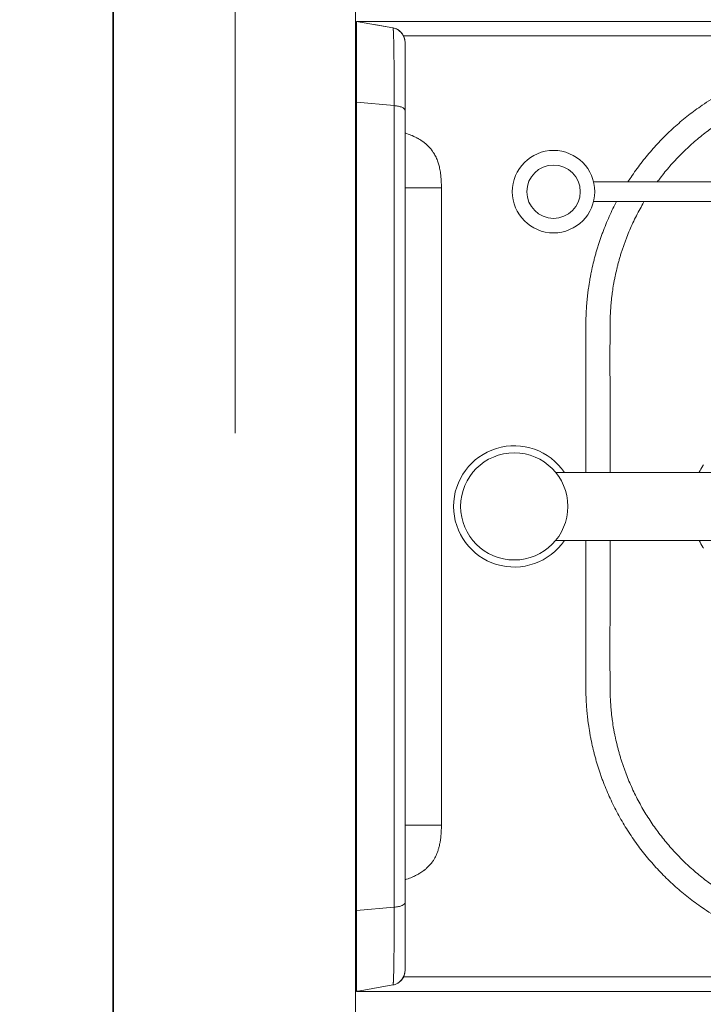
# Model space of a CAD drawing. Header units: centimetres. Extents: x 100159 to 225226, y -81380 to -23241.
# Tile 20 of 139: x 200371 to 200399, y -65365 to -65324. Entities that reach past the tile are written whole.
import ezdxf
from ezdxf.xclip import XClip

# ---------------------------------------------------------------- set-up
doc = ezdxf.new("R2010")
doc.units = ezdxf.units.CM
doc.header["$XCLIPFRAME"] = 2
doc.linetypes.add('ACAD_ISO10W100', pattern=[18, 12, -3, 0, -3])
doc.layers.get('0').update_dxf_attribs({"lineweight": 5})
for name, color, linetype, lineweight in [('10', 252, 'Continuous', 5), ('DDL- CLOISONS DOUBLAGES', 1, 'Continuous', 5), ('DDL-TRAIT AXES', 1, 'ACAD_ISO10W100', 5)]:
    doc.layers.add(name, color=color, linetype=linetype, lineweight=lineweight)
doc.layers.add('23', color=63, linetype='Continuous')
doc.layers.add('DDL-PLAN MASSE PAYSAGE', color=7, linetype='Continuous')

# ---------------------------------------------------------------- blocks, each defined once
blk = doc.blocks.new('A$C601B608D')
blk.add_lwpolyline([(0, 300), (5, 300), (5, 400), (0, 400)], close=True)
blk = doc.blocks.new('Lave mains à commande non manuelle')
at = {"color": 0}
for p, q in [((-200.95, 0), (-200.95, -303.32)), ((-200.95, 0), (-200.73, -1.22)), ((-198.29, -15.04), (-200.95, 0)), ((-200.95, 0), (-200.95, 0)), ((-200.95, 0), (199.05, 0)), ((-166.22, -15.55), (-167.61, 0)), ((165.72, 0), (164.33, -15.55)), ((199.05, 0), (196.4, -15.04)), ((199.04, -0.1), (199.06, 0)), ((199.05, -303.32), (199.05, 0)), ((198.83, -1.25), (199.02, -0.22)), ((199.02, -0.22), (199.04, -0.1)), ((-199.63, -7.49), (-198.29, -15.04)), ((-199.62, -7.49), (-198.29, -15.04)), ((196.4, -15.04), (197.74, -7.49)), ((196.4, -15.04), (197.74, -7.49)), ((-198.29, -15.04), (-198.29, -15.04)), ((-198.29, -15.04), (-198.22, -15.39)), ((-198.29, -15.04), (-198.29, -15.04)), ((-198.29, -15.04), (-198.29, -15.04)), ((164.33, -15.55), (-166.22, -15.55)), ((196.33, -15.39), (196.4, -15.04)), ((196.4, -15.04), (196.4, -15.04)), ((196.4, -15.04), (196.4, -15.04)), ((196.4, -15.04), (196.4, -15.04)), ((-197.82, -16.53), (-197.34, -17.38)), ((-197.34, -17.38), (-196.05, -18.75)), ((-196.5, -18.3), (-195.85, -18.86)), ((-196.37, -18.41), (-196.14, -18.61)), ((-196.05, -18.75), (-194.35, -19.67)), ((-194.95, -303.32), (-194.95, -19.35)), ((-194.95, -19.35), (-194.95, -33.88)), ((-194.35, -19.67), (-192.38, -20)), ((190.5, -20), (-192.39, -20)), ((-192.37, -20), (-192.38, -20)), ((-132.38, -20), (-132.38, -35)), ((-24.65, -20), (-24.65, -20.05)), ((-11.24, -20.05), (-24.65, -20.05)), ((-23.79, -20), (-23.79, -20.05)), ((-23.71, -20.05), (-23.71, -20.1)), ((-20.51, -20.1), (-23.71, -20.1)), ((-23.1, -20.05), (-23.1, -20.1)), ((-21.12, -20.05), (-21.12, -20.1)), ((-20.51, -20.05), (-20.51, -20.1)), ((-20.23, -20.05), (-20.23, -20.1)), ((-14.85, -20.1), (-20.23, -20.1)), ((-19.24, -20), (-19.24, -20.05)), ((-18.38, -20), (-18.38, -20.05)), ((-14.85, -20.05), (-14.85, -20.1)), ((-14.45, -20.05), (-14.45, -20.1)), ((-9.7, -20.1), (-14.45, -20.1)), ((-13.23, -20.05), (-13.23, -20.1)), ((-11.24, -20), (-11.24, -20.05)), ((-10.91, -20), (-10.91, -20.1)), ((-10.76, -20), (-10.76, -20.05)), ((-10.76, -20.05), (-4.59, -20.05)), ((-9.7, -20.05), (-9.7, -20.1)), ((-9.19, -20.05), (-9.19, -20.1)), ((-7.98, -20.1), (-9.19, -20.1)), ((-9.04, -20), (-9.04, -20.05)), ((-7.98, -20.05), (-7.98, -20.1)), ((-7.41, -20.05), (-7.41, -20.1)), ((-3.43, -20.1), (-7.41, -20.1)), ((-6.8, -20.05), (-6.8, -20.1)), ((-6.3, -20), (-6.3, -20.05)), ((-5.32, -20.05), (-5.32, -20.1)), ((-4.59, -20), (-4.59, -20.05)), ((-3.98, -20), (-3.98, -20.05)), ((2.48, -20.05), (-3.98, -20.05)), ((-3.43, -20.05), (-3.43, -20.1)), ((-2.94, -20.05), (-2.94, -20.1)), ((0.25, -20.1), (-2.94, -20.1)), ((-2.34, -20.05), (-2.34, -20.1)), ((-1.91, -20), (-1.91, -20.05)), ((-0.35, -20.05), (-0.35, -20.1)), ((0, -20), (0, -20.05)), ((0.25, -20.05), (0.25, -20.1)), ((0.75, -20.05), (0.75, -20.1)), ((9.1, -20.1), (0.75, -20.1)), ((2.39, -20), (2.39, -20.05)), ((2.48, -20), (2.48, -20.05)), ((2.84, -20), (2.84, -20.1)), ((2.94, -20), (2.94, -20.05)), ((9.17, -20.05), (2.94, -20.05)), ((3.44, -20.05), (3.44, -20.1)), ((4.92, -20.05), (4.92, -20.1)), ((6.41, -20.05), (6.41, -20.1)), ((7.01, -20.05), (7.01, -20.1)), ((9.1, -20.05), (9.1, -20.1)), ((9.17, -20), (9.17, -20.05)), ((9.45, -20), (9.45, -20.1)), ((12.64, -20.1), (9.45, -20.1)), ((10, -20), (10, -20.05)), ((10, -20.05), (16.23, -20.05)), ((10.05, -20.05), (10.05, -20.1)), ((11.71, -20), (11.71, -20.05)), ((12.04, -20.05), (12.04, -20.1)), ((12.64, -20.05), (12.64, -20.1)), ((13.13, -20.05), (13.13, -20.1)), ((21.79, -20.1), (13.13, -20.1)), ((14.52, -20), (14.52, -20.05)), ((15.22, -20.05), (15.22, -20.1)), ((15.83, -20.05), (15.83, -20.1)), ((16.23, -20), (16.23, -20.05)), ((16.53, -20), (16.53, -20.05)), ((22.29, -20.05), (16.53, -20.05)), ((17.81, -20.05), (17.81, -20.1)), ((18.42, -20.05), (18.42, -20.1)), ((18.93, -20), (18.93, -20.05)), ((20.67, -20), (20.67, -20.05)), ((21.19, -20.05), (21.19, -20.1)), ((21.52, -20), (21.52, -20.05)), ((21.79, -20.05), (21.79, -20.1)), ((22.29, -20), (22.29, -20.05)), ((130.49, -20), (130.49, -35)), ((190.49, -20), (192.46, -19.67)), ((192.46, -19.67), (194.16, -18.75)), ((193.05, -19.35), (193.05, -303.32)), ((193.06, -133.21), (193.05, -19.35)), ((193.96, -18.86), (194.48, -18.42)), ((194.16, -18.75), (195.45, -17.38)), ((194.22, -18.63), (194.33, -18.54)), ((195.45, -17.38), (195.93, -16.53)), ((151, -24.9), (150.95, -25.01)), ((-132.38, -35), (130.49, -35)), ((136.5, -34.62), (136.38, -34.64)), ((-14.95, -82.1), (-14.95, -187.39)), ((13.05, -82.1), (13.05, -187.39)), ((-134.73, -159.87), (-134.73, -97.75)), ((-126.73, -97.87), (-126.73, -159.87)), ((193.06, -201.96), (193.06, -133.21))]:
    blk.add_line(p, q, dxfattribs=at)
for centre, radius in [((-0.95, -65), 22.1), ((-130.73, -81.22), 17), ((-130.73, -81.22), 11)]:
    blk.add_circle(centre, radius, dxfattribs=at)
blk.add_arc((-0.95, -65), 25, 304.0559, 235.9441, dxfattribs=at)
for points, start_tangent, end_tangent in [([(-198.29, -15.04), (-198.27, -15.14)], (0.173716, -0.984796), (0.190714, -0.981646)), ([(-198.29, -15.04), (-198.18, -15.09), (-197.88, -15.13), (-197.24, -15.18)], (0.33437, -0.942442), (0.998949, -0.045826)), ([(-198.27, -15.14), (-198.06, -15.96)], (0.190714, -0.981646), (0.326298, -0.945267)), ([(-198.06, -15.96), (-197.82, -16.53)], (0.326298, -0.945267), (0.42135, -0.906898)), ([(-197.24, -15.18), (-197.12, -15.19), (-195.98, -15.24), (-194.37, -15.3), (-192.35, -15.35), (-189.92, -15.39), (-187.12, -15.43), (-180.61, -15.5), (-176.16, -15.52), (-172.17, -15.54), (-166.22, -15.55)], (0.998949, -0.045826), (1, -0.000966)), ([(-166.22, -15.55), (-165.96, -17.32), (-165.52, -18.74)], (0.088614, -0.996066), (0.377882, -0.925854)), ([(163.61, -18.78), (164.06, -17.37), (164.33, -15.55)], (0.386986, 0.922086), (0.088608, 0.996067)), ([(164.33, -15.55), (170.28, -15.54), (174.27, -15.52), (178.72, -15.5), (185.23, -15.43), (188.03, -15.39), (190.46, -15.35), (192.48, -15.3), (194.09, -15.24), (195.23, -15.19), (195.36, -15.18)], (1, 0.000966), (0.998944, 0.045948)), ([(195.36, -15.18), (195.99, -15.13), (196.29, -15.09), (196.4, -15.04)], (0.998944, 0.045948), (0.33437, 0.942442)), ([(195.93, -16.53), (196.17, -15.96)], (0.421377, 0.906886), (0.326473, 0.945207)), ([(196.17, -15.96), (196.38, -15.14)], (0.326473, 0.945207), (0.19074, 0.981641)), ([(196.38, -15.14), (196.4, -15.04)], (0.19074, 0.981641), (0.173716, 0.984796)), ([(196.4, -15.04), (196.4, -15.04), (196.4, -15.04), (196.4, -15.04)], (0.97628, 0.216511), (-0.765628, 0.643283)), ([(-197.82, -16.53), (-197.59, -16.98)], (0.42135, -0.906898), (0.4968, -0.867865)), ([(-197.59, -16.98), (-197.37, -17.33)], (0.4968, -0.867865), (0.555519, -0.831504)), ([(-197.37, -17.33), (-196.54, -18.33)], (0.555519, -0.831504), (0.721868, -0.69203)), ([(-196.54, -18.33), (-196.29, -18.56), (-196.03, -18.76)], (0.721868, -0.69203), (0.793957, -0.607974)), ([(-196.03, -18.76), (-194.93, -19.43)], (0.793957, -0.607974), (0.905348, -0.424671)), ([(-194.93, -19.43), (-194.48, -19.62), (-194.29, -19.69)], (0.905348, -0.424671), (0.948412, -0.317042)), ([(-194.29, -19.69), (-192.52, -20)], (0.948412, -0.317042), (0.999708, -0.024171)), ([(-192.52, -20), (-192.38, -20)], (0.999708, -0.024171), (1, 0)), ([(-165.52, -18.74), (-164.95, -19.67), (-164.65, -19.9)], (0.377882, -0.925854), (0.87439, -0.485223)), ([(-164.65, -19.9), (-164.29, -20)], (0.87439, -0.485223), (1, -0.000016)), ([(-153.66, -23.32), (-154.04, -22.46), (-154.93, -20.03)], (-0.409433, 0.91234), (-0.31302, 0.949746)), ([(153.04, -20.03), (152.15, -22.46), (151.72, -23.44)], (-0.313082, -0.949726), (-0.413616, -0.910451)), ([(162.4, -20), (163.04, -19.69), (163.1, -19.63)], (1, 0.000016), (0.692503, 0.721415)), ([(163.1, -19.63), (163.61, -18.78)], (0.692503, 0.721415), (0.386986, 0.922086)), ([(190.49, -20), (190.63, -20)], (1, 0), (0.999721, 0.023619)), ([(190.63, -20), (192.35, -19.71)], (0.999721, 0.023619), (0.951271, 0.308357)), ([(192.35, -19.71), (192.53, -19.65), (193, -19.45)], (0.951271, 0.308357), (0.908873, 0.417074)), ([(193, -19.45), (194.06, -18.83)], (0.908873, 0.417074), (0.804554, 0.593879)), ([(194.06, -18.83), (194.3, -18.64), (194.56, -18.41)], (0.804554, 0.593879), (0.73474, 0.678349)), ([(194.56, -18.41), (195.45, -17.38)], (0.73474, 0.678349), (0.562965, 0.826481)), ([(195.45, -17.38), (195.66, -17.04)], (0.562965, 0.826481), (0.506887, 0.862013)), ([(195.66, -17.04), (195.93, -16.53)], (0.506887, 0.862013), (0.421377, 0.906886)), ([(-153.52, -23.63), (-153.66, -23.32)], (-0.420356, 0.907359), (-0.409433, 0.91234)), ([(-152.89, -24.9), (-153.52, -23.63)], (-0.468657, 0.88338), (-0.420356, 0.907359)), ([(151.63, -23.63), (151, -24.9)], (-0.420356, -0.907359), (-0.468657, -0.88338)), ([(151.72, -23.44), (151.63, -23.63)], (-0.413616, -0.910451), (-0.420356, -0.907359)), ([(-152.78, -25.11), (-152.89, -24.9)], (-0.477393, 0.87869), (-0.468657, 0.88338)), ([(-151.25, -27.54), (-152.22, -26.09), (-152.78, -25.11)], (-0.591716, 0.806147), (-0.477393, 0.87869)), ([(-150.91, -27.99), (-151.25, -27.54)], (-0.61555, 0.788098), (-0.591716, 0.806147)), ([(-150.14, -28.91), (-150.91, -27.99)], (-0.667693, 0.744437), (-0.61555, 0.788098)), ([(149.02, -27.99), (148.15, -29.02), (147.99, -29.19)], (-0.61555, -0.788098), (-0.684762, -0.728767)), ([(149.17, -27.8), (149.02, -27.99)], (-0.60532, -0.795982), (-0.61555, -0.788098)), ([(150.95, -25.01), (150.33, -26.09), (149.17, -27.8)], (-0.473121, -0.880998), (-0.60532, -0.795982)), ([(-149.62, -29.46), (-150.04, -29.02), (-150.14, -28.91)], (-0.700618, 0.713537), (-0.667693, 0.744437)), ([(-148.21, -30.74), (-149.62, -29.46)], (-0.780018, 0.625758), (-0.700618, 0.713537)), ([(-147.63, -31.18), (-148.21, -30.74)], (-0.808029, 0.589143), (-0.780018, 0.625758)), ([(-146.94, -31.66), (-147.45, -31.31), (-147.63, -31.18)], (-0.837869, 0.545872), (-0.808029, 0.589143)), ([(-145.39, -32.55), (-146.94, -31.66)], (-0.891999, 0.452038), (-0.837869, 0.545872)), ([(144.46, -32.02), (143.5, -32.55)], (-0.860432, -0.509565), (-0.891999, -0.452038)), ([(145.74, -31.18), (145.56, -31.31), (144.46, -32.02)], (-0.808029, -0.589143), (-0.860432, -0.509565)), ([(145.98, -31), (145.74, -31.18)], (-0.796733, -0.604332), (-0.808029, -0.589143)), ([(147.73, -29.46), (145.98, -31)], (-0.700618, -0.713537), (-0.796733, -0.604332)), ([(147.99, -29.19), (147.73, -29.46)], (-0.684762, -0.728767), (-0.700618, -0.713537)), ([(-194.95, -33.88), (-194.95, -65.14), (-194.96, -93.92), (-194.96, -120.41), (-194.97, -144.79), (-194.97, -167.24), (-194.97, -187.94), (-194.97, -207.06), (-194.97, -224.78), (-194.96, -241.29), (-194.95, -256.75), (-194.95, -268.51)], (-0.000126, -1), (0.000651, -1)), ([(-144.36, -33.03), (-144.43, -33), (-145.39, -32.55)], (-0.91916, 0.393884), (-0.891999, 0.452038)), ([(-143.51, -33.37), (-144.36, -33.03)], (-0.937246, 0.348669), (-0.91916, 0.393884)), ([(-142.65, -33.67), (-143.51, -33.37)], (-0.951923, 0.306337), (-0.937246, 0.348669)), ([(-140.93, -34.15), (-142.65, -33.67)], (-0.972979, 0.230895), (-0.951923, 0.306337)), ([(-139.86, -34.38), (-140.93, -34.15)], (-0.981859, 0.189611), (-0.972979, 0.230895)), ([(-138.71, -34.57), (-139.86, -34.38)], (-0.98864, 0.150304), (-0.981859, 0.189611)), ([(-138.39, -34.62), (-138.71, -34.57)], (-0.990138, 0.140099), (-0.98864, 0.150304)), ([(-132.38, -35), (-136.93, -34.79), (-138.39, -34.62)], (-1, 0), (-0.990138, 0.140099)), ([(136.38, -34.64), (135.04, -34.79), (130.49, -35)], (-0.990683, -0.136191), (-1, 0)), ([(137.97, -34.38), (136.5, -34.62)], (-0.981859, -0.189611), (-0.990138, -0.140099)), ([(139.04, -34.15), (137.97, -34.38)], (-0.972952, -0.231008), (-0.981859, -0.189611)), ([(140.25, -33.83), (139.04, -34.15)], (-0.959209, -0.282699), (-0.972952, -0.231008)), ([(141.62, -33.37), (140.25, -33.83)], (-0.937246, -0.348669), (-0.959209, -0.282699)), ([(142.16, -33.16), (141.62, -33.37)], (-0.926297, -0.376793), (-0.937246, -0.348669)), ([(143.5, -32.55), (142.54, -33), (142.16, -33.16)], (-0.891999, -0.452038), (-0.926297, -0.376793)), ([(13.05, -94.52), (25.17, -94.52), (31.88, -94.51), (38.6, -94.51), (41.73, -94.5), (44.86, -94.5), (51.13, -94.49), (53.76, -94.48), (56.39, -94.48), (59.02, -94.48), (61.65, -94.48), (63.24, -94.48), (64.03, -94.48), (64.83, -94.48), (65.6, -94.49), (66.38, -94.49), (67.93, -94.49), (68.32, -94.49), (68.71, -94.49), (69.09, -94.49), (69.48, -94.49), (70.26, -94.49), (71.03, -94.49), (71.83, -94.49), (72.62, -94.49), (73.41, -94.5), (74.21, -94.51), (75.79, -94.54), (77.38, -94.59), (80.55, -94.75), (82.07, -94.85), (83.59, -94.97), (84.47, -95.05), (85.36, -95.14), (87.13, -95.34), (88.89, -95.57), (92.4, -96.13), (94.15, -96.45), (95.9, -96.8), (99.35, -97.57), (101.07, -98), (102.77, -98.46), (103.62, -98.7), (104.47, -98.94), (106.15, -99.45), (107.84, -99.99), (109.53, -100.55), (111.21, -101.15), (112.87, -101.77), (116.17, -103.1), (119.43, -104.53), (122.64, -106.06), (128.87, -109.42), (131.87, -111.23), (134.81, -113.14), (137.7, -115.13), (140.52, -117.22), (145.95, -121.67), (148.54, -124), (151.06, -126.41), (153.5, -128.91), (155.87, -131.48), (158.15, -134.12), (160.34, -136.83), (164.48, -142.45), (166.9, -146.13), (169.18, -149.9), (169.82, -151.03), (170.45, -152.17), (171.71, -154.53), (172.9, -156.91), (174.04, -159.33), (174.59, -160.54), (175.12, -161.77), (175.64, -163), (176.14, -164.23), (178.01, -169.23), (178.44, -170.5), (178.85, -171.77), (179.25, -173.04), (179.63, -174.32), (180.35, -176.89), (180.52, -177.52), (180.68, -178.15), (180.76, -178.47), (180.84, -178.78), (180.92, -179.13), (181.01, -179.48), (181.28, -180.65), (181.34, -180.9), (181.4, -181.14), (181.44, -181.32), (181.48, -181.5), (181.7, -182.52), (181.8, -183.03), (181.91, -183.54), (181.93, -183.66), (181.96, -183.79), (181.97, -183.87), (181.99, -183.94), (182.04, -184.19), (182.08, -184.44), (182.18, -184.94), (182.26, -185.44), (182.32, -185.79), (182.38, -186.14), (182.43, -186.49), (182.48, -186.83), (182.52, -187.09), (182.56, -187.35), (182.59, -187.61), (182.62, -187.86), (182.66, -188.12), (182.69, -188.38), (182.75, -188.9), (182.76, -189.03), (182.78, -189.17), (182.8, -189.41), (182.83, -189.65), (182.88, -190.16), (182.93, -190.66), (182.98, -191.17), (183.02, -191.68), (183.04, -191.93), (183.06, -192.18), (183.09, -192.46), (183.11, -192.73), (183.13, -193.01), (183.15, -193.29), (183.16, -193.54), (183.18, -193.79), (183.2, -194.05), (183.21, -194.3), (183.24, -194.78), (183.26, -195.16), (183.28, -195.54), (183.29, -195.74), (183.29, -195.93), (183.3, -196.13), (183.31, -196.34), (183.32, -196.55), (183.32, -196.76), (183.33, -196.94), (183.33, -197.12), (183.34, -197.3), (183.34, -197.48), (183.35, -197.6), (183.35, -197.71), (183.35, -197.82), (183.35, -197.93), (183.35, -198.03), (183.35, -198.13), (183.36, -198.23), (183.36, -198.33), (183.36, -198.53), (183.36, -198.73), (183.36, -198.83), (183.36, -198.92), (183.36, -198.97), (183.36, -199.03), (183.36, -199.12), (183.35, -199.22), (183.35, -199.31), (183.35, -199.42), (183.35, -199.48), (183.35, -199.55), (183.35, -199.64), (183.35, -199.74), (183.35, -199.83), (183.35, -199.93), (183.35, -200.02), (183.35, -200.12), (183.34, -200.55), (183.34, -201.07), (183.33, -201.6), (183.33, -202.13), (183.32, -202.65), (183.31, -203.8), (183.31, -204)], (1, -0.000362), (-0.009347, -0.999956)), ([(172.05, -185.21), (172.01, -185.05), (171.92, -184.59), (171.72, -183.67), (171.64, -183.34), (171.54, -182.89), (171.29, -181.82), (171.21, -181.5), (171.14, -181.19), (170.99, -180.61), (170.85, -180.04), (170.69, -179.47), (170.04, -177.13), (169.69, -175.97), (169.33, -174.81), (168.95, -173.65), (168.56, -172.5), (166.87, -167.95), (166.41, -166.82), (165.94, -165.7), (165.46, -164.59), (164.96, -163.48), (163.92, -161.28), (162.84, -159.11), (161.69, -156.96), (161.12, -155.92), (160.53, -154.89), (158.46, -151.45), (156.25, -148.11), (152.49, -142.99), (150.49, -140.52), (148.42, -138.11), (146.27, -135.78), (144.05, -133.51), (141.76, -131.31), (139.39, -129.18), (134.45, -125.14), (131.89, -123.24), (129.26, -121.42), (126.58, -119.69), (123.85, -118.04), (118.19, -114.99), (115.27, -113.6), (112.31, -112.3), (109.31, -111.09), (107.79, -110.52), (106.27, -109.98), (104.73, -109.47), (103.19, -108.98), (101.67, -108.52), (100.9, -108.3), (100.13, -108.08), (98.57, -107.67), (97.01, -107.28), (93.86, -106.57), (92.27, -106.25), (90.68, -105.96), (87.5, -105.46), (85.91, -105.25), (84.31, -105.07), (83.52, -104.99), (82.72, -104.92), (81.33, -104.8), (79.94, -104.71), (77.02, -104.57), (75.54, -104.53), (74.06, -104.5), (73.31, -104.49), (72.55, -104.48), (71.79, -104.48), (71.02, -104.48), (70.26, -104.48), (69.49, -104.48), (69.1, -104.48), (68.71, -104.48), (68.31, -104.48), (67.92, -104.48), (66.36, -104.47), (65.58, -104.47), (64.8, -104.47), (64.01, -104.47), (63.23, -104.47), (61.65, -104.47), (59.03, -104.47), (56.4, -104.47), (53.77, -104.47), (51.15, -104.47), (44.88, -104.48), (41.75, -104.49), (38.61, -104.49), (31.89, -104.5), (25.17, -104.5), (13.05, -104.5)], (-0.200999, 0.979592), (-1, 0.000342)), ([(-17.68, -142.72), (-15.01, -141.26)], (0.85245, 0.522809), (0.898258, 0.439469)), ([(13.12, -141.25), (15.81, -142.73)], (0.898269, -0.439445), (0.852079, -0.523413)), ([(-18.11, -143), (-17.68, -142.72)], (0.84389, 0.536516), (0.85245, 0.522809)), ([(15.81, -142.73), (16.24, -143)], (0.852079, -0.523413), (0.843668, -0.536865))]:
    blk.add_spline(points, degree=3, dxfattribs=dict(at, start_tangent=start_tangent, end_tangent=end_tangent))
for points, knots in [([(-14.94, -94.52), (-18.98, -94.52), (-25.26, -94.52), (-33.77, -94.52), (-39.29, -94.51), (-43.62, -94.5), (-47.8, -94.5), (-51.81, -94.49), (-55.65, -94.48), (-58.28, -94.48), (-60.91, -94.48), (-63.2, -94.48), (-64.87, -94.48), (-65.92, -94.48), (-66.71, -94.48), (-67.49, -94.49), (-68.53, -94.49), (-69.43, -94.49), (-70.21, -94.49), (-70.6, -94.49), (-70.98, -94.49), (-71.5, -94.49), (-72.15, -94.49), (-72.93, -94.49), (-73.72, -94.49), (-74.51, -94.49), (-75.3, -94.5), (-76.36, -94.51), (-77.68, -94.54), (-79.8, -94.61), (-81.89, -94.71), (-83.96, -94.84), (-85.27, -94.95), (-86.36, -95.05), (-87.54, -95.17), (-89.02, -95.34), (-91.37, -95.65), (-93.71, -96.02), (-96.04, -96.45), (-98.36, -96.91), (-100.67, -97.43), (-102.96, -98), (-104.38, -98.38), (-105.51, -98.69), (-106.64, -99.02), (-108.05, -99.44), (-109.74, -99.98), (-111.42, -100.55), (-113.1, -101.15), (-115.32, -101.98), (-118.07, -103.08), (-121.33, -104.51), (-124.21, -105.89), (-126, -106.81), (-126.73, -107.19)], [0, 0, 0, 0, 12.115963, 18.828483, 25.541002, 28.675117, 31.809232, 38.077461, 40.707925, 43.338389, 45.968853, 48.599316, 50.185928, 50.979233, 51.772539, 52.548182, 53.323826, 54.875113, 55.262955, 55.650797, 56.038542, 56.426287, 57.202031, 57.977775, 58.771077, 59.564379, 60.357681, 61.150982, 62.737619, 64.324255, 67.497467, 69.022169, 70.54685, 71.436442, 72.326035, 74.104436, 75.88284, 79.440324, 81.219129, 82.997937, 86.535574, 88.304448, 90.07332, 90.952603, 91.831886, 93.590437, 95.368835, 97.147234, 98.926198, 100.705162, 104.262974, 107.819768, 111.376565, 113.848487, 113.848487, 113.848487, 113.848487]), ([(-126.73, -118.63), (-126.4, -118.43), (-124.22, -117.15), (-121.05, -115.44), (-117.17, -113.58), (-114.21, -112.28), (-111.7, -111.27), (-109.68, -110.52), (-108.16, -109.98), (-106.63, -109.46), (-105.09, -108.97), (-103.81, -108.59), (-102.79, -108.29), (-101.76, -108.01), (-100.46, -107.66), (-98.38, -107.14), (-96.28, -106.67), (-94.17, -106.25), (-92.05, -105.86), (-89.92, -105.53), (-87.8, -105.25), (-86.47, -105.09), (-85.41, -104.99), (-84.41, -104.9), (-83.22, -104.8), (-81.32, -104.67), (-79.39, -104.58), (-77.43, -104.52), (-76.19, -104.5), (-75.2, -104.49), (-74.44, -104.48), (-73.68, -104.48), (-72.91, -104.48), (-72.15, -104.48), (-71.51, -104.48), (-70.99, -104.48), (-70.6, -104.48), (-70.2, -104.48), (-69.42, -104.48), (-68.51, -104.48), (-67.47, -104.47), (-66.69, -104.47), (-65.9, -104.47), (-64.85, -104.47), (-63.19, -104.47), (-60.92, -104.47), (-58.29, -104.47), (-55.66, -104.47), (-51.82, -104.48), (-47.82, -104.48), (-43.64, -104.49), (-39.31, -104.5), (-33.78, -104.5), (-25.26, -104.51), (-18.98, -104.5), (-14.94, -104.5)], [84.001649, 84.001649, 84.001649, 84.001649, 85.146295, 91.580928, 94.815146, 98.049804, 101.285649, 102.903409, 104.520804, 106.137199, 107.752898, 109.350462, 110.149749, 110.949308, 112.558795, 114.169331, 117.393615, 119.014798, 120.631745, 123.853906, 125.459837, 127.063178, 127.864728, 128.668717, 130.054725, 131.450556, 134.380836, 135.857628, 137.341348, 138.087915, 138.842031, 139.604061, 140.374752, 141.137354, 141.909348, 142.298824, 142.690878, 143.083771, 143.476221, 145.039351, 145.817238, 146.592626, 147.383382, 148.171462, 149.747913, 152.368489, 154.99603, 157.623415, 160.250201, 166.515336, 169.650082, 172.7865, 179.506245, 186.22445, 198.342204, 198.342204, 198.342204, 198.342204]), ([(-134.73, -111.84), (-135.39, -112.27), (-137.03, -113.34), (-139.6, -115.12), (-143.36, -117.91), (-146.98, -120.87), (-150.45, -123.99), (-152.97, -126.4), (-155.41, -128.89), (-157.77, -131.46), (-160.05, -134.1), (-162.98, -137.72), (-165.92, -141.72), (-168.81, -146.11), (-170.56, -149), (-171.71, -151.03), (-172.57, -152.57), (-173.61, -154.52), (-174.8, -156.91), (-175.75, -158.92), (-176.48, -160.54), (-177.01, -161.77), (-177.53, -163), (-178.54, -165.47), (-179.47, -167.97), (-180.33, -170.5), (-180.74, -171.77), (-181.14, -173.04), (-181.65, -174.74), (-182.07, -176.24), (-182.41, -177.52), (-182.54, -178.05), (-182.65, -178.47), (-182.73, -178.79), (-182.81, -179.13), (-182.97, -179.75), (-183.1, -180.34), (-183.23, -180.9), (-183.28, -181.12), (-183.33, -181.32), (-183.43, -181.78), (-183.55, -182.35), (-183.69, -183.03), (-183.77, -183.41), (-183.82, -183.66), (-183.84, -183.77), (-183.86, -183.87), (-183.89, -184), (-183.93, -184.19), (-183.99, -184.53), (-184.07, -184.94), (-184.15, -185.39), (-184.21, -185.79), (-184.27, -186.14), (-184.32, -186.49), (-184.37, -186.8), (-184.41, -187.09), (-184.45, -187.35), (-184.48, -187.61), (-184.51, -187.86), (-184.55, -188.12), (-184.59, -188.47), (-184.62, -188.77), (-184.65, -189.03), (-184.67, -189.2), (-184.69, -189.41), (-184.73, -189.74), (-184.77, -190.16), (-184.82, -190.66), (-184.87, -191.17), (-184.9, -191.59), (-184.93, -191.93), (-184.95, -192.19), (-184.98, -192.46), (-185, -192.73), (-185.02, -193.01), (-185.04, -193.28), (-185.05, -193.54), (-185.07, -193.79), (-185.09, -194.05), (-185.11, -194.38), (-185.13, -194.75), (-185.15, -195.16), (-185.16, -195.48), (-185.18, -195.74), (-185.18, -195.93), (-185.19, -196.13), (-185.2, -196.34), (-185.21, -196.55), (-185.21, -196.75), (-185.22, -196.94), (-185.22, -197.12), (-185.23, -197.3), (-185.23, -197.46), (-185.24, -197.6), (-185.24, -197.71), (-185.24, -197.82), (-185.24, -197.93), (-185.24, -198.03), (-185.24, -198.13), (-185.25, -198.23), (-185.25, -198.36), (-185.25, -198.53), (-185.25, -198.7), (-185.25, -198.83), (-185.25, -198.91), (-185.25, -198.97), (-185.25, -199.04), (-185.25, -199.12), (-185.24, -199.22), (-185.24, -199.32), (-185.24, -199.4), (-185.24, -199.48), (-185.24, -199.56), (-185.24, -199.64), (-185.24, -199.74), (-185.24, -199.83), (-185.24, -199.93), (-185.24, -200.02), (-185.23, -200.23), (-185.23, -200.58), (-185.23, -201.07), (-185.22, -201.6), (-185.22, -202.13), (-185.21, -202.86), (-185.2, -203.49), (-185.2, -203.93), (-185.2, -204)], [123.105072, 123.105072, 123.105072, 123.105072, 125.464204, 128.973197, 132.482191, 139.499635, 142.989252, 146.47887, 149.968394, 153.457917, 156.947079, 160.436242, 167.414748, 171.818092, 176.221439, 177.52578, 178.830122, 181.501498, 184.169158, 186.836816, 188.171655, 189.506493, 190.840923, 192.175352, 197.512402, 198.84748, 200.182558, 201.517085, 202.851612, 205.518795, 206.171877, 206.824958, 207.150816, 207.476674, 207.833271, 208.189869, 209.393663, 209.647691, 209.901718, 210.086199, 210.27068, 211.30954, 211.828944, 212.348348, 212.474995, 212.601642, 212.682454, 212.763266, 213.017509, 213.271751, 213.779463, 214.287175, 214.639337, 214.9915, 215.343662, 215.695825, 215.955619, 216.215414, 216.475209, 216.735004, 216.994748, 217.254492, 217.77398, 217.912121, 218.050262, 218.292737, 218.535211, 219.042811, 219.55041, 220.059053, 220.567695, 220.821305, 221.074915, 221.352489, 221.630064, 221.906339, 222.182615, 222.437046, 222.691476, 222.944839, 223.198203, 223.683318, 224.064842, 224.44504, 224.636065, 224.82709, 225.034614, 225.242139, 225.450452, 225.658765, 225.84056, 226.022354, 226.204149, 226.385943, 226.498566, 226.611189, 226.723812, 226.836435, 226.931723, 227.027011, 227.130943, 227.234875, 227.434172, 227.633469, 227.728845, 227.82422, 227.876326, 227.928431, 228.023597, 228.118763, 228.21474, 228.318424, 228.383204, 228.447984, 228.543235, 228.638486, 228.733911, 228.829336, 228.924655, 229.019974, 229.447006, 229.97425, 230.501493, 231.028719, 231.555945, 232.705793, 232.901985, 232.901985, 232.901985, 232.901985]), ([(-173.94, -185.21), (-173.92, -185.15), (-173.88, -184.95), (-173.78, -184.44), (-173.65, -183.87), (-173.53, -183.3), (-173.39, -182.68), (-173.24, -182.07), (-173.1, -181.5), (-173.01, -181.1), (-172.88, -180.61), (-172.74, -180.04), (-172.43, -178.88), (-172.05, -177.52), (-171.59, -175.97), (-171.22, -174.81), (-170.85, -173.65), (-170.07, -171.35), (-169.22, -169.07), (-168.3, -166.82), (-167.83, -165.7), (-167.35, -164.59), (-166.68, -163.11), (-165.82, -161.28), (-164.73, -159.1), (-163.79, -157.32), (-163.01, -155.92), (-161.96, -154.07), (-160.37, -151.44), (-157.74, -147.44), (-155.06, -143.8), (-152.4, -140.51), (-150.32, -138.1), (-148.17, -135.76), (-145.95, -133.49), (-143.66, -131.3), (-140.5, -128.46), (-137.51, -126.01), (-135.27, -124.33), (-134.73, -123.93)], [0, 0, 0, 0, 0.160344, 0.625039, 1.567364, 1.906024, 2.37157, 3.470051, 3.794397, 4.118334, 4.70996, 5.303041, 5.896338, 8.321175, 9.535344, 10.750024, 11.965757, 13.18171, 18.041061, 19.255735, 20.47023, 21.685219, 22.900415, 25.329514, 27.759266, 30.19292, 31.381207, 32.569195, 36.579024, 40.587228, 46.94213, 50.119229, 53.294501, 56.469062, 59.644103, 62.820463, 65.997312, 72.382847, 74.397859, 74.397859, 74.397859, 74.397859])]:
    blk.add_open_spline(points, degree=3, knots=knots, dxfattribs=at)
blk = doc.blocks.new('17.07 CADASTRE')
at = {"layer": '23'}
h = blk.add_hatch(dxfattribs=at)
h.set_pattern_fill('CROSS', color=9, scale=0.122312, angle=-74.5126)
h.set_pattern_definition([(285.487436, (-1752.3689, 119.6183), (0.95587097, -0.5410825), [0.38833935, -1.16501804]), (15.487436, (-1752.5042, 119.37936), (0.5410825, 0.95587097), [0.38833935, -1.16501804])])
h.paths.add_polyline_path([(296.55556, 77.11111), (237.11111, 55.33333), (234.33333, 63.88889), (230.22222, 79.22222), (287.33333, 104.77778), (286, 108.66667), (283.76394, 107.68378), (283.58559, 107.68378), (284.55556, 108.11111), (281.77778, 113.77778), (279.55556, 117), (276.88889, 119.55556), (274.22222, 121.22222), (271, 122.22222), (267.22222, 123.77778), (264.11111, 125.44444), (253.88889, 127.66667), (249.22222, 128.44444), (241, 128.11111), (233.11111, 127.44444), (216.88889, 124.44444), (201.66667, 120.77778), (176.22222, 114.11111), (165.55556, 111.11111), (124.55556, 102.44444), (122.33333, 102.22222), (76.77778, 95.66667), (65.22222, 94.33333), (35.44444, 90.11111), (31.66667, 89.66667), (13.22222, 87.017), (13.22222, 11), (305.95299, 11), (306.33333, 20.88889), (306.45707, 20.9101), (306.77778, 27.44444), (306.55556, 41.22222), (304.88889, 48.66667)])
h.paths.add_polyline_path([(382.44444, 188.11188), (366.22222, 179.88889), (324.33333, 156.22222), (321.55556, 150.11111), (319.88889, 143.22222), (318.44444, 140), (316.33333, 136.44444), (312.88889, 132.22222), (311, 129.55556), (309.66667, 127), (309.22222, 124.88889), (309.11111, 121.55556), (313, 67.11111), (320.88889, 34.55556), (323.88889, 23), (326.72035, 11), (382.44444, 11)])
h.paths.add_polyline_path([(114.44136, 168.6821), (114.55556, 172.22222), (114.76504, 174.0552), (114.88889, 176.11111), (115.44444, 180), (117, 187), (119.8073, 200.74299), (131.77778, 243.33333), (132.66667, 246.88889), (134.33333, 259.77778), (123.88889, 263.88889), (95.58908, 275.58763), (95.77778, 276.11111), (116.44444, 322.66667), (114.8673, 324.73949), (110, 330.77778), (101, 340.11111), (94.77778, 345.88889), (88.11111, 351.33333), (84.33333, 354.22222), (77.66667, 358.66667), (70, 363), (64.66667, 366.77778), (62.66667, 368.55556), (61, 370.77778), (59.66667, 373.33333), (57.44444, 376.44444), (55, 379.88889), (50.44444, 384.11111), (47.77778, 386.11111), (42.88889, 389.33333), (34.77778, 392.22222), (29.77778, 390.22222), (28, 389.11111), (23.44444, 385.11111), (19.59637, 381.15309), (45.33333, 361.11111), (41.87026, 356.75434), (41.55556, 357), (39.11111, 354), (13.22222, 374.34127), (13.22222, 359.88889), (17.11111, 358.44444), (17.55556, 359.44444), (21.11111, 358), (20.77778, 357), (22.55556, 356.33333), (22.88889, 357.33333), (29.22222, 354.88889), (26.33333, 347.66667), (22.88889, 349), (21.55556, 345.66667), (17.88889, 347.11111), (18.55556, 348.88889), (13.22222, 350.98039), (13.22222, 268.87156), (22.44444, 266.33333), (20.33333, 258.44444), (13.22222, 260.46687), (13.22222, 114.18673), (18.44444, 116), (18.88889, 112.77778), (28.88889, 113.33333), (38.66667, 115.77778), (41.33333, 115.77778), (59.33333, 118.66667), (82, 120.33333), (98.22222, 123.11111), (115.88889, 127.88889), (114.88889, 141.88889), (114.85317, 142.69841), (114.55556, 146.66667), (114.43478, 152.18196), (114.22222, 157), (114.25853, 160.23102), (114.22222, 161.88889), (114.12318, 164.4996), (114.33333, 166.88889)])
h.paths.add_polyline_path([(35.88889, 199), (33.22222, 200.11111), (35, 204.22222), (37.55556, 203)], flags=16)
h.paths.add_polyline_path([(48.22222, 318.55556), (43.77778, 319.55556), (44.33333, 321.77778), (38.88889, 323), (39, 323.77778), (35, 324.66667), (35.11111, 325.33333), (31.55556, 326.11111), (33.44444, 334.66667), (40.44444, 333), (40.22222, 332.11111), (43.22222, 331.44444), (42.88889, 330), (46, 329.33333), (49, 342.55556), (55.11111, 337.44444), (53, 328.55556), (50.66667, 329.11111)], flags=16)
h.paths.add_polyline_path([(23.88889, 322.55556), (20.55556, 323.22222), (21.11111, 326.22222), (24.55556, 325.55556)], flags=16)
h.paths.add_polyline_path([(19.66667, 324.11111), (14.11111, 325.22222), (14.55556, 327.88889), (20.22222, 326.77778)], flags=16)
h.paths.add_polyline_path([(57.55556, 349), (56.55556, 349.77778), (56, 349.11111), (53.66667, 350.77778), (54, 351.44444), (50.55556, 354.11111), (52.88889, 357.33333), (53.66667, 356.88889), (54.44444, 358), (53.77778, 358.55556), (59.66667, 366.33333), (64.44444, 362.55556), (60.44444, 357.11111), (64.44444, 353.77778), (61.88889, 350.55556), (59.88889, 352.11111)], flags=16)
h.paths.add_polyline_path([(38.66667, 373.44444), (35.77778, 375.88889), (35.44444, 375.55556), (32.33333, 378), (33.11111, 379.11111), (30, 381.44444), (32.44444, 384.77778), (35.55556, 382.22222), (36, 382.88889), (36.88889, 382.33333), (37.88889, 383.66667), (40.44444, 381.44444), (42.88889, 384.66667), (47.77778, 380.88889), (42.88889, 374.55556), (40.77778, 376.22222)], flags=16)
h.paths.add_polyline_path([(64.77778, 393.22222), (55, 404.11111), (51.33333, 405.88889), (50, 405.22222), (47.88889, 404.55556), (45.55556, 404.55556), (44.77778, 404.66667), (43.88889, 405.11111), (34.77778, 392.22222), (42.88889, 389.33333), (47.77778, 386.11111), (50.44444, 384.11111), (55, 379.88889), (57.44444, 376.44444), (59.66667, 373.33333), (61, 370.77778), (62.66667, 368.55556), (64.66667, 366.77778), (70, 363), (77.66667, 358.66667), (84.33333, 354.22222), (88.11111, 351.33333), (94.77778, 345.88889), (101, 340.11111), (110, 330.77778), (112.54641, 327.61875), (117, 349.11111), (122, 359.22222), (113.22222, 363.66667), (115.33333, 367.88889), (104.33333, 373.44444), (104.11111, 373), (103.66667, 373.22222), (103.88889, 373.66667)])
h.paths.add_polyline_path([(60.66667, 391.55556), (67.11111, 388.33333), (66.33333, 386.66667), (70.77778, 384.44444), (67.33333, 377.44444), (61, 380.55556), (61.66667, 381.88889), (57, 384.22222)], flags=16)
h.paths.add_polyline_path([(56.11111, 388.77778), (44.66667, 394.44444), (48.11111, 401.22222), (52.44444, 399.11111), (52.55556, 399.55556), (55.44444, 398.11111), (53.88889, 395), (58.11111, 393)], flags=16)
h.paths.add_polyline_path([(74.33333, 380.88889), (79.66667, 378.22222), (80.33333, 379.55556), (83.44444, 378.11111), (79.33333, 369.88889), (70.88889, 374.22222)], flags=16)
h.paths.add_polyline_path([(87.44444, 378.44444), (92.44444, 376), (90.55556, 372.33333), (90, 372.66667), (88.55556, 369.77778), (93.88889, 367.22222), (90.66667, 360.77778), (81, 365.55556)], flags=16)
h.paths.add_polyline_path([(97.44444, 368.11111), (107.66667, 363.11111), (104.55556, 356.77778), (94.33333, 361.77778)], flags=16)
h.paths.add_polyline_path([(109.22222, 359.88889), (112.44444, 358.22222), (111.77778, 357), (113.22222, 356.22222), (114.44444, 358.66667), (117.66667, 357), (111, 343.44444), (106.66667, 345.55556), (108, 348.33333), (104.44444, 350.11111)], flags=16)
h.paths.add_polyline_path([(138.33333, 392.33333), (139.44444, 392.66667), (142.28889, 398.35556), (133.88889, 402.55556), (137.22222, 409.44444), (142.66667, 406.66667), (143.55556, 408.44444), (146.60033, 406.97844), (147.11111, 408), (146.95359, 409.77778), (132.14425, 409.77778), (130.22222, 406), (122.66667, 409.77778), (88.62716, 409.77778), (92.22222, 408), (85.44444, 394.44444), (81.66667, 396.33333), (82.66667, 398.44444), (80.55556, 399.55556), (81.66667, 401.66667), (77.44444, 403.77778), (80.48059, 409.77778), (77.23587, 409.77778), (74.88889, 405), (69.44444, 407.77778), (69.88889, 408.77778), (67.85663, 409.77778), (56.28758, 409.77778), (58.44444, 408.66667), (64.44444, 402), (64.88889, 402.33333), (65.11111, 402), (64.77778, 401.66667), (68.22222, 397.77778), (70.66667, 396.55556), (71.66667, 398.66667), (76.33333, 396.33333), (75.33333, 394.22222), (83.33333, 390.22222), (84.33333, 392.33333), (89, 390), (88.22222, 388.33333), (88.55556, 388.11111), (88.44444, 387.77778), (96, 383.88889), (97, 386), (105.44444, 381.77778), (104.44444, 379.66667), (118, 372.88889), (119.06289, 372.48008), (121, 372.11111), (123.44444, 372.22222), (123.33333, 372.66667), (123.77778, 372.77778), (123.88889, 372.33333), (124.55556, 372.55556), (126.50265, 373.57143), (127.43678, 374.27203), (128.10526, 375.05848), (128.80789, 376.04216), (120.77778, 380.22222), (120.88889, 380.44444), (117.44444, 382.11111), (119.88889, 386.77778), (123.22222, 385.11111), (123.77778, 386.11111), (131.91159, 381.93429), (136.22222, 390.55556), (136.41667, 390.75), (136.55556, 391), (137.44444, 391.77778)])
h.paths.add_polyline_path([(94.77778, 396.22222), (95.11111, 397), (90.88889, 399.11111), (93, 403.33333), (93.88889, 402.88889), (95.33333, 405.66667), (98, 404.33333), (98.33333, 405), (101.88889, 403.11111), (101.66667, 402.55556), (104.55556, 401.11111), (101.11111, 394), (98.11111, 395.55556), (97.66667, 394.66667)], flags=16)
h.paths.add_polyline_path([(104.77778, 389.44444), (108.22222, 396.33333), (118.66667, 391.22222), (115.66667, 385.22222), (112.88889, 386.55556), (112.44444, 385.66667)], flags=16)

msp = doc.modelspace()

# ---------------------------------------------------------------- linework, layer by layer
at = {"layer": 'DDL- CLOISONS DOUBLAGES', "color": 10}
msp.add_lwpolyline([(200375.072, -64894.326), (200385.072, -64894.326), (200385.006, -65584.363), (200375.006, -65584.363)], close=True, dxfattribs=at)
at = {"layer": 'DDL-TRAIT AXES', "ltscale": 14}
msp.add_lwpolyline([(200380.071, -68366.593), (200380.071, -64290.865)], dxfattribs=at)

# ---------------------------------------------------------------- block references
at = {"layer": '10', "rotation": 179.9998812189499}
msp.add_blockref('A$C601B608D', (200375.063, -64984.241), dxfattribs=at)
at = {"layer": '10', "xscale": -0.1, "yscale": 0.1, "zscale": 0.1, "rotation": 90}
msp.add_blockref('Lave mains à commande non manuelle', (200385.072, -65344.506), dxfattribs=at)
at = {"layer": 'DDL-PLAN MASSE PAYSAGE', "linetype": 'ByBlock'}
ref = msp.add_blockref('17.07 CADASTRE', (176094.21, -61986.45), dxfattribs=dict(at, xscale=106.2859075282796, yscale=106.2859075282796, zscale=106.2859075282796, rotation=344.5125640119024))
XClip(ref).set_block_clipping_path([(36.599704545, 85.9239172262), (419.7690201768, 192.095693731), (361.9471425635, 400.7723308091), (-21.2221730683, 294.6005543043)])

doc.saveas('drawing.dxf')
